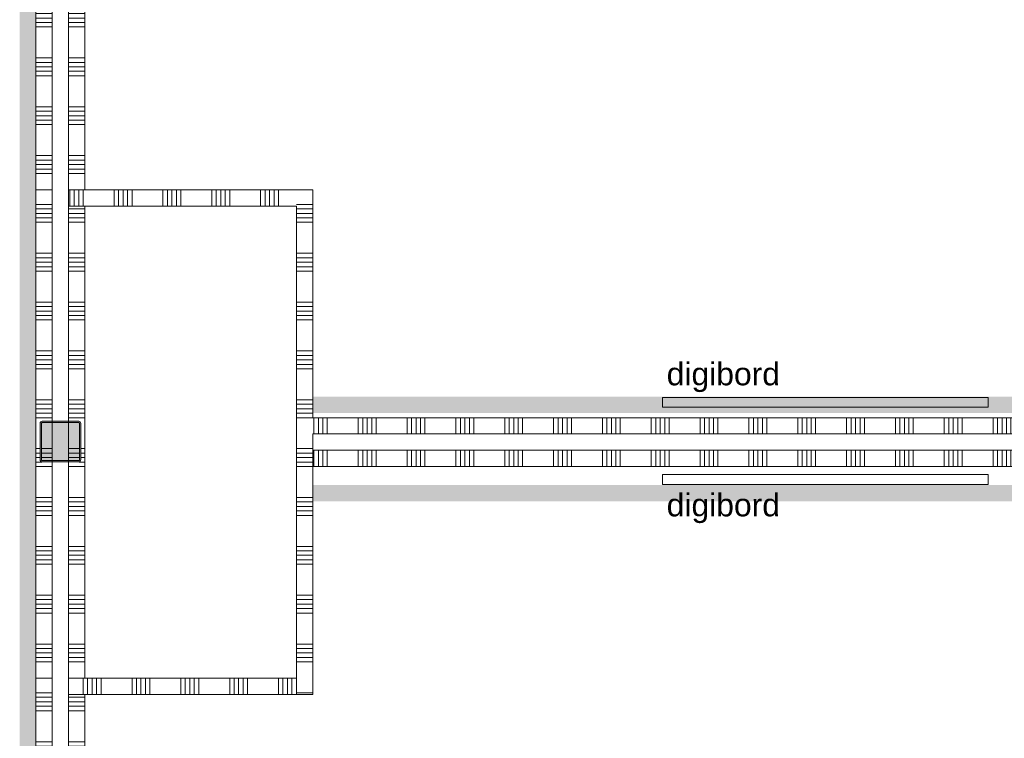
# Model space of a CAD drawing. Header units: millimetres. Extents: x -409 to 257590, y -7854 to 67330.
# Tile 180 of 205: x 89610 to 95659, y 11231 to 15644. Entities that reach past the tile are written whole.
import ezdxf

# ---------------------------------------------------------------- set-up
doc = ezdxf.new("R2010")
doc.units = ezdxf.units.MM
doc.header["$MEASUREMENT"] = 0
for name, color, linetype in [('Info Wandafwerking aanduiding', 7, 'Continuous'), ('Info Wandafwerking aanduiding Doorsnede-arcering', 7, 'Continuous'), ('New_22 NC Binnenwanden', 7, 'Continuous'), ('New_22 NC Binnenwanden Doorsnede-arcering', 7, 'Continuous'), ('New_22 NC Binnenwanden Laagscheidingslijnen', 7, 'Continuous'), ('New_23 Vloeren', 7, 'Continuous'), ('New_72 Vaste Inrichting', 7, 'Continuous'), ('New_info tekst digiborden', 7, 'Continuous'), ('New_Info Wandafwerking aanduiding', 7, 'Continuous'), ('New_Info Wandafwerking aanduiding Doorsnede-arcering', 7, 'Continuous'), ('New_Z Ruimtefuncties Zone omranding', 7, 'Continuous'), ('S-COLS-____-OTLN.RVT S', 7, 'Continuous'), ('S-COLS-____-OTLN.RVT S 2D arcering', 7, 'Continuous')]:
    doc.layers.add(name, color=color, linetype=linetype)
doc.styles.add('GENERATED_STYLE_1', font='txt')

# ---------------------------------------------------------------- blocks, each defined once
blk = doc.blocks.new('Slab_1_2', base_point=(0, 42578.3))
at = {"layer": 'New_23 Vloeren', "color": 1, "linetype": 'Continuous', "lineweight": 0, "flags": 128}
blk.add_lwpolyline([(90010, 11600), (90010, 14500), (91310, 14500), (91310, 11600)], close=True, dxfattribs=at)
blk = doc.blocks.new('*X126')
at = {"layer": 'New_22 NC Binnenwanden Doorsnede-arcering', "color": 254, "linetype": 'Continuous', "lineweight": 0, "true_color": 0xe9ebeb}
blk.add_line((91400.3, 11509.7), (91410, 11509.7), dxfattribs=at)
blk = doc.blocks.new('*X127')
at = {"layer": 'New_22 NC Binnenwanden Doorsnede-arcering', "color": 254, "linetype": 'Continuous', "lineweight": 0, "true_color": 0xe9ebeb}
for p, q in [((91310, 14482.3), (91410, 14482.3)), ((91310, 14454.9), (91410, 14454.9)), ((91310, 14427.4), (91410, 14427.4)), ((91310, 14400), (91410, 14400)), ((91310, 14209.7), (91410, 14209.7)), ((91310, 14182.3), (91410, 14182.3)), ((91310, 14154.9), (91410, 14154.9)), ((91310, 14127.4), (91410, 14127.4)), ((91310, 14100), (91410, 14100)), ((91310, 13909.7), (91410, 13909.7)), ((91310, 13882.3), (91410, 13882.3)), ((91310, 13854.9), (91410, 13854.9)), ((91310, 13827.4), (91410, 13827.4)), ((91310, 13800), (91410, 13800)), ((91310, 13609.7), (91410, 13609.7)), ((91310, 13582.3), (91410, 13582.3)), ((91310, 13554.9), (91410, 13554.9)), ((91310, 13527.4), (91410, 13527.4)), ((91310, 13500), (91410, 13500)), ((91310, 13309.7), (91410, 13309.7)), ((91310, 13282.3), (91410, 13282.3)), ((91310, 13254.9), (91410, 13254.9)), ((91310, 13227.4), (91410, 13227.4)), ((91310, 13200), (91410, 13200)), ((91310, 13009.7), (91410, 13009.7)), ((91310, 12982.3), (91410, 12982.3)), ((91310, 12954.9), (91410, 12954.9)), ((91310, 12927.4), (91410, 12927.4)), ((91310, 12900), (91410, 12900)), ((91310, 12709.7), (91410, 12709.7)), ((91310, 12682.3), (91410, 12682.3)), ((91310, 12654.9), (91410, 12654.9)), ((91310, 12627.4), (91410, 12627.4)), ((91310, 12600), (91410, 12600)), ((91310, 12409.7), (91410, 12409.7)), ((91310, 12382.3), (91410, 12382.3)), ((91310, 12354.9), (91410, 12354.9)), ((91310, 12327.4), (91410, 12327.4)), ((91310, 12300), (91410, 12300)), ((91310, 12109.7), (91410, 12109.7)), ((91310, 12082.3), (91410, 12082.3)), ((91310, 12054.9), (91410, 12054.9)), ((91310, 12027.4), (91410, 12027.4)), ((91310, 12000), (91410, 12000)), ((91310, 11809.7), (91410, 11809.7)), ((91310, 11782.3), (91410, 11782.3)), ((91310, 11754.9), (91410, 11754.9)), ((91310, 11727.4), (91410, 11727.4)), ((91310, 11700), (91410, 11700))]:
    blk.add_line(p, q, dxfattribs=at)
blk = doc.blocks.new('*X128')
at = {"layer": 'New_22 NC Binnenwanden Doorsnede-arcering', "color": 254, "linetype": 'Continuous', "lineweight": 0, "true_color": 0xe9ebeb}
blk.add_line((91319.7, 14509.7), (91410, 14509.7), dxfattribs=at)
blk = doc.blocks.new('*X129')
at = {"layer": 'New_22 NC Binnenwanden Doorsnede-arcering', "color": 254, "linetype": 'Continuous', "lineweight": 0, "true_color": 0xe9ebeb}
blk.add_line((91310, 14509.7), (91319.7, 14509.7), dxfattribs=at)
blk = doc.blocks.new('*X130')
at = {"layer": 'New_22 NC Binnenwanden Doorsnede-arcering', "color": 254, "linetype": 'Continuous', "lineweight": 0, "true_color": 0xe9ebeb}
blk.add_line((91310, 11509.7), (91400.3, 11509.7), dxfattribs=at)
blk = doc.blocks.new('Wall_15_2', base_point=(91410, 14600))
at = {"layer": 'New_22 NC Binnenwanden', "color": 8, "linetype": 'Continuous', "lineweight": 0, "true_color": 0x778488, "flags": 128}
for points in [[(91410, 14600), (91310, 14600)], [(91410, 13200), (91410, 14600)], [(91310, 14500), (91310, 11600)], [(91410, 11500), (91410, 13100)], [(91410, 11500), (91310, 11500)]]:
    blk.add_lwpolyline(points, dxfattribs=at)
at = {"layer": 'New_22 NC Binnenwanden', "color": 8, "lineweight": 0, "true_color": 0x778488}
for name in ['*X129', '*X127', '*X128', '*X130', '*X126']:
    blk.add_blockref(name, (0, 0), dxfattribs=at)
blk = doc.blocks.new('*X132')
at = {"layer": 'New_22 NC Binnenwanden Doorsnede-arcering', "color": 254, "linetype": 'Continuous', "lineweight": 0, "true_color": 0xe9ebeb}
for p, q in [((90027.4, 11600), (90027.4, 11500)), ((90054.9, 11600), (90054.9, 11500)), ((90082.3, 11600), (90082.3, 11500)), ((90109.7, 11600), (90109.7, 11500)), ((90300, 11600), (90300, 11500)), ((90327.4, 11600), (90327.4, 11500)), ((90354.9, 11600), (90354.9, 11500)), ((90382.3, 11600), (90382.3, 11500)), ((90409.7, 11600), (90409.7, 11500)), ((90600, 11600), (90600, 11500)), ((90627.4, 11600), (90627.4, 11500)), ((90654.9, 11600), (90654.9, 11500)), ((90682.3, 11600), (90682.3, 11500)), ((90709.7, 11600), (90709.7, 11500)), ((90900, 11600), (90900, 11500)), ((90927.4, 11600), (90927.4, 11500)), ((90954.9, 11600), (90954.9, 11500)), ((90982.3, 11600), (90982.3, 11500)), ((91009.7, 11600), (91009.7, 11500)), ((91200, 11600), (91200, 11500)), ((91227.4, 11600), (91227.4, 11500)), ((91254.9, 11600), (91254.9, 11500)), ((91282.3, 11600), (91282.3, 11500)), ((91309.7, 11600), (91309.7, 11500))]:
    blk.add_line(p, q, dxfattribs=at)
blk = doc.blocks.new('*X133')
at = {"layer": 'New_22 NC Binnenwanden Doorsnede-arcering', "color": 254, "linetype": 'Continuous', "lineweight": 0, "true_color": 0xe9ebeb}
blk.add_line((90000, 11600), (90000, 11500), dxfattribs=at)
blk = doc.blocks.new('Wall_16_2', base_point=(90010, 11500))
at = {"layer": 'New_22 NC Binnenwanden', "color": 8, "linetype": 'Continuous', "lineweight": 0, "true_color": 0x778488}
blk.add_line((89910, 11600), (89910, 11500), dxfattribs=at)
at = {"layer": 'New_22 NC Binnenwanden', "color": 8, "linetype": 'Continuous', "lineweight": 0, "true_color": 0x778488, "flags": 128}
for points in [[(91310, 11600), (90010, 11600)], [(90010, 11500), (91310, 11500)]]:
    blk.add_lwpolyline(points, dxfattribs=at)
at = {"layer": 'New_22 NC Binnenwanden Laagscheidingslijnen', "color": 8, "linetype": 'Continuous', "lineweight": 0, "true_color": 0x778488}
for p, q in [((90010, 11600), (89910, 11600)), ((89910, 11500), (90010, 11500))]:
    blk.add_line(p, q, dxfattribs=at)
at = {"layer": 'New_22 NC Binnenwanden', "color": 8, "lineweight": 0, "true_color": 0x778488}
for name in ['*X133', '*X132']:
    blk.add_blockref(name, (0, 0), dxfattribs=at)
blk = doc.blocks.new('*X135')
at = {"layer": 'New_22 NC Binnenwanden Doorsnede-arcering', "color": 254, "linetype": 'Continuous', "lineweight": 0, "true_color": 0xe9ebeb}
for p, q in [((90190.2, 14500), (90190.2, 14600)), ((90217.7, 14500), (90217.7, 14600)), ((90245.1, 14500), (90245.1, 14600)), ((90272.5, 14500), (90272.5, 14600)), ((90300, 14500), (90300, 14600)), ((90490.2, 14500), (90490.2, 14600)), ((90517.7, 14500), (90517.7, 14600)), ((90545.1, 14500), (90545.1, 14600)), ((90572.5, 14500), (90572.5, 14600)), ((90600, 14500), (90600, 14600)), ((90790.2, 14500), (90790.2, 14600)), ((90817.7, 14500), (90817.7, 14600)), ((90845.1, 14500), (90845.1, 14600)), ((90872.5, 14500), (90872.5, 14600)), ((90900, 14500), (90900, 14600)), ((91090.2, 14500), (91090.2, 14600)), ((91117.7, 14500), (91117.7, 14600)), ((91145.1, 14500), (91145.1, 14600)), ((91172.5, 14500), (91172.5, 14600)), ((91200, 14500), (91200, 14600))]:
    blk.add_line(p, q, dxfattribs=at)
blk = doc.blocks.new('*X136')
at = {"layer": 'New_22 NC Binnenwanden Doorsnede-arcering', "color": 254, "linetype": 'Continuous', "lineweight": 0, "true_color": 0xe9ebeb}
for p, q in [((89917.7, 14500), (89917.7, 14600)), ((89945.1, 14500), (89945.1, 14600)), ((89972.5, 14500), (89972.5, 14600)), ((90000, 14500), (90000, 14600))]:
    blk.add_line(p, q, dxfattribs=at)
blk = doc.blocks.new('Wall_17_2', base_point=(90010, 14600))
at = {"layer": 'New_22 NC Binnenwanden', "color": 8, "linetype": 'Continuous', "lineweight": 0, "true_color": 0x778488}
blk.add_line((89910, 14600), (89910, 14500), dxfattribs=at)
at = {"layer": 'New_22 NC Binnenwanden', "color": 8, "linetype": 'Continuous', "lineweight": 0, "true_color": 0x778488, "flags": 128}
for points in [[(91310, 14600), (90010, 14600)], [(90010, 14500), (91310, 14500)]]:
    blk.add_lwpolyline(points, dxfattribs=at)
at = {"layer": 'New_22 NC Binnenwanden Laagscheidingslijnen', "color": 8, "linetype": 'Continuous', "lineweight": 0, "true_color": 0x778488}
for p, q in [((90010, 14600), (89910, 14600)), ((89910, 14500), (90010, 14500))]:
    blk.add_line(p, q, dxfattribs=at)
at = {"layer": 'New_22 NC Binnenwanden', "color": 8, "lineweight": 0, "true_color": 0x778488}
for name in ['*X136', '*X135']:
    blk.add_blockref(name, (0, 0), dxfattribs=at)
blk = doc.blocks.new('*X138')
at = {"layer": 'New_22 NC Binnenwanden Doorsnede-arcering', "color": 254, "linetype": 'Continuous', "lineweight": 0, "true_color": 0xe9ebeb}
for p, q in [((91417.7, 13195.6), (91417.7, 13200)), ((91417.7, 13100), (91417.7, 13195.6)), ((91445.1, 13195.6), (91445.1, 13200)), ((91445.1, 13100), (91445.1, 13195.6)), ((91472.6, 13195.6), (91472.6, 13200)), ((91472.6, 13100), (91472.6, 13195.6)), ((91500, 13195.6), (91500, 13200)), ((91500, 13100), (91500, 13195.6)), ((91690.3, 13195.6), (91690.3, 13200)), ((91690.3, 13100), (91690.3, 13195.6)), ((91717.7, 13195.6), (91717.7, 13200)), ((91717.7, 13100), (91717.7, 13195.6)), ((91745.1, 13195.6), (91745.1, 13200)), ((91745.1, 13100), (91745.1, 13195.6)), ((91772.6, 13195.6), (91772.6, 13200)), ((91772.6, 13100), (91772.6, 13195.6)), ((91800, 13195.6), (91800, 13200)), ((91800, 13100), (91800, 13195.6)), ((91990.3, 13195.6), (91990.3, 13200)), ((91990.3, 13100), (91990.3, 13195.6)), ((92017.7, 13195.6), (92017.7, 13200)), ((92017.7, 13100), (92017.7, 13195.6)), ((92045.1, 13195.6), (92045.1, 13200)), ((92045.1, 13100), (92045.1, 13195.6)), ((92072.6, 13195.6), (92072.6, 13200)), ((92072.6, 13100), (92072.6, 13195.6)), ((92100, 13195.6), (92100, 13200)), ((92100, 13100), (92100, 13195.6)), ((92290.3, 13195.6), (92290.3, 13200)), ((92290.3, 13100), (92290.3, 13195.6)), ((92317.7, 13195.6), (92317.7, 13200)), ((92317.7, 13100), (92317.7, 13195.6)), ((92345.1, 13195.6), (92345.1, 13200)), ((92345.1, 13100), (92345.1, 13195.6)), ((92372.6, 13195.6), (92372.6, 13200)), ((92372.6, 13100), (92372.6, 13195.6)), ((92400, 13195.6), (92400, 13200)), ((92400, 13100), (92400, 13195.6)), ((92590.3, 13195.6), (92590.3, 13200)), ((92590.3, 13100), (92590.3, 13195.6)), ((92617.7, 13195.6), (92617.7, 13200)), ((92617.7, 13100), (92617.7, 13195.6)), ((92645.1, 13195.6), (92645.1, 13200)), ((92645.1, 13100), (92645.1, 13195.6)), ((92672.6, 13195.6), (92672.6, 13200)), ((92672.6, 13100), (92672.6, 13195.6)), ((92700, 13195.6), (92700, 13200)), ((92700, 13100), (92700, 13195.6)), ((92890.3, 13195.6), (92890.3, 13200)), ((92890.3, 13100), (92890.3, 13195.6)), ((92917.7, 13195.6), (92917.7, 13200)), ((92917.7, 13100), (92917.7, 13195.6)), ((92945.1, 13195.6), (92945.1, 13200)), ((92945.1, 13100), (92945.1, 13195.6)), ((92972.6, 13195.6), (92972.6, 13200)), ((92972.6, 13100), (92972.6, 13195.6)), ((93000, 13195.6), (93000, 13200)), ((93000, 13100), (93000, 13195.6)), ((93190.3, 13195.6), (93190.3, 13200)), ((93190.3, 13100), (93190.3, 13195.6)), ((93217.7, 13195.6), (93217.7, 13200)), ((93217.7, 13100), (93217.7, 13195.6)), ((93245.1, 13195.6), (93245.1, 13200)), ((93245.1, 13100), (93245.1, 13195.6)), ((93272.6, 13195.6), (93272.6, 13200)), ((93272.6, 13100), (93272.6, 13195.6)), ((93300, 13195.6), (93300, 13200)), ((93300, 13100), (93300, 13195.6)), ((93490.3, 13195.6), (93490.3, 13200)), ((93490.3, 13100), (93490.3, 13195.6)), ((93517.7, 13195.6), (93517.7, 13200)), ((93517.7, 13100), (93517.7, 13195.6)), ((93545.1, 13195.6), (93545.1, 13200)), ((93545.1, 13100), (93545.1, 13195.6)), ((93572.6, 13195.6), (93572.6, 13200)), ((93572.6, 13100), (93572.6, 13195.6)), ((93600, 13195.6), (93600, 13200)), ((93600, 13100), (93600, 13195.6)), ((93790.3, 13195.6), (93790.3, 13200)), ((93790.3, 13100), (93790.3, 13195.6)), ((93817.7, 13195.6), (93817.7, 13200)), ((93817.7, 13100), (93817.7, 13195.6)), ((93845.1, 13195.6), (93845.1, 13200)), ((93845.1, 13100), (93845.1, 13195.6)), ((93872.6, 13195.6), (93872.6, 13200)), ((93872.6, 13100), (93872.6, 13195.6)), ((93900, 13195.6), (93900, 13200)), ((93900, 13100), (93900, 13195.6)), ((94090.3, 13195.6), (94090.3, 13200)), ((94090.3, 13100), (94090.3, 13195.6)), ((94117.7, 13195.6), (94117.7, 13200)), ((94117.7, 13100), (94117.7, 13195.6)), ((94145.1, 13195.6), (94145.1, 13200)), ((94145.1, 13100), (94145.1, 13195.6)), ((94172.6, 13195.6), (94172.6, 13200)), ((94172.6, 13100), (94172.6, 13195.6)), ((94200, 13195.6), (94200, 13200)), ((94200, 13100), (94200, 13195.6)), ((94390.3, 13195.6), (94390.3, 13200)), ((94390.3, 13100), (94390.3, 13195.6)), ((94417.7, 13195.6), (94417.7, 13200)), ((94417.7, 13100), (94417.7, 13195.6)), ((94445.1, 13195.6), (94445.1, 13200)), ((94445.1, 13100), (94445.1, 13195.6)), ((94472.6, 13195.6), (94472.6, 13200)), ((94472.6, 13100), (94472.6, 13195.6)), ((94500, 13195.6), (94500, 13200)), ((94500, 13100), (94500, 13195.6)), ((94690.3, 13195.6), (94690.3, 13200)), ((94690.3, 13100), (94690.3, 13195.6)), ((94717.7, 13195.6), (94717.7, 13200)), ((94717.7, 13100), (94717.7, 13195.6)), ((94745.1, 13195.6), (94745.1, 13200)), ((94745.1, 13100), (94745.1, 13195.6)), ((94772.6, 13195.6), (94772.6, 13200)), ((94772.6, 13100), (94772.6, 13195.6)), ((94800, 13195.6), (94800, 13200)), ((94800, 13100), (94800, 13195.6)), ((94990.3, 13195.6), (94990.3, 13200)), ((94990.3, 13100), (94990.3, 13195.6)), ((95017.7, 13195.6), (95017.7, 13200)), ((95017.7, 13100), (95017.7, 13195.6)), ((95045.1, 13195.6), (95045.1, 13200)), ((95045.1, 13100), (95045.1, 13195.6)), ((95072.6, 13195.6), (95072.6, 13200)), ((95072.6, 13100), (95072.6, 13195.6)), ((95100, 13195.6), (95100, 13200)), ((95100, 13100), (95100, 13195.6)), ((95290.3, 13195.6), (95290.3, 13200)), ((95290.3, 13100), (95290.3, 13195.6)), ((95317.7, 13195.6), (95317.7, 13200)), ((95317.7, 13100), (95317.7, 13195.6)), ((95345.1, 13195.6), (95345.1, 13200)), ((95345.1, 13100), (95345.1, 13195.6)), ((95372.6, 13195.6), (95372.6, 13200)), ((95372.6, 13100), (95372.6, 13195.6)), ((95400, 13195.6), (95400, 13200)), ((95400, 13100), (95400, 13195.6)), ((95590.3, 13195.6), (95590.3, 13200)), ((95590.3, 13100), (95590.3, 13195.6)), ((95617.7, 13195.6), (95617.7, 13200)), ((95617.7, 13100), (95617.7, 13195.6)), ((95645.1, 13195.6), (95645.1, 13200)), ((95645.1, 13100), (95645.1, 13195.6)), ((95672.6, 13195.6), (95672.6, 13200)), ((95672.6, 13100), (95672.6, 13195.6)), ((95700, 13195.6), (95700, 13200)), ((95700, 13100), (95700, 13195.6)), ((95890.3, 13195.6), (95890.3, 13200)), ((95890.3, 13100), (95890.3, 13195.6)), ((95917.7, 13195.6), (95917.7, 13200)), ((95917.7, 13100), (95917.7, 13195.6)), ((95945.1, 13195.6), (95945.1, 13200)), ((95945.1, 13100), (95945.1, 13195.6)), ((95972.6, 13195.6), (95972.6, 13200)), ((95972.6, 13100), (95972.6, 13195.6)), ((96000, 13195.6), (96000, 13200)), ((96000, 13100), (96000, 13195.6)), ((96190.3, 13195.6), (96190.3, 13200)), ((96190.3, 13100), (96190.3, 13195.6)), ((96217.7, 13195.6), (96217.7, 13200)), ((96217.7, 13100), (96217.7, 13195.6)), ((96245.1, 13195.6), (96245.1, 13200)), ((96245.1, 13100), (96245.1, 13195.6)), ((96272.6, 13195.6), (96272.6, 13200)), ((96272.6, 13100), (96272.6, 13195.6)), ((96300, 13195.6), (96300, 13200)), ((96300, 13100), (96300, 13195.6)), ((96490.3, 13195.6), (96490.3, 13200)), ((96490.3, 13100), (96490.3, 13195.6)), ((96517.7, 13195.6), (96517.7, 13200)), ((96517.7, 13100), (96517.7, 13195.6)), ((96545.1, 13195.6), (96545.1, 13200)), ((96545.1, 13100), (96545.1, 13195.6)), ((96572.6, 13195.6), (96572.6, 13200)), ((96572.6, 13100), (96572.6, 13195.6)), ((96600, 13195.6), (96600, 13200)), ((96600, 13100), (96600, 13195.6)), ((96790.3, 13195.6), (96790.3, 13200)), ((96790.3, 13100), (96790.3, 13195.6)), ((96817.7, 13195.6), (96817.7, 13200)), ((96817.7, 13100), (96817.7, 13195.6)), ((96845.1, 13195.6), (96845.1, 13200)), ((96845.1, 13100), (96845.1, 13195.6)), ((96872.6, 13195.6), (96872.6, 13200)), ((96872.6, 13100), (96872.6, 13195.6)), ((96900, 13195.6), (96900, 13200)), ((96900, 13100), (96900, 13195.6)), ((97090.3, 13195.6), (97090.3, 13200)), ((97090.3, 13100), (97090.3, 13195.6)), ((97117.7, 13195.6), (97117.7, 13200)), ((97117.7, 13100), (97117.7, 13195.6)), ((97145.1, 13195.6), (97145.1, 13200)), ((97145.1, 13100), (97145.1, 13195.6)), ((97172.6, 13195.6), (97172.6, 13200)), ((97172.6, 13100), (97172.6, 13195.6)), ((97200, 13195.6), (97200, 13200)), ((97200, 13100), (97200, 13195.6)), ((97390.3, 13195.6), (97390.3, 13200)), ((97390.3, 13100), (97390.3, 13195.6)), ((97417.7, 13195.6), (97417.7, 13200)), ((97417.7, 13100), (97417.7, 13195.6)), ((97445.1, 13195.6), (97445.1, 13200)), ((97445.1, 13100), (97445.1, 13195.6)), ((97472.6, 13195.6), (97472.6, 13200)), ((97472.6, 13100), (97472.6, 13195.6)), ((97500, 13195.6), (97500, 13200)), ((97500, 13100), (97500, 13195.6)), ((97690.3, 13195.6), (97690.3, 13200)), ((97690.3, 13100), (97690.3, 13195.6)), ((97717.7, 13195.6), (97717.7, 13200)), ((97717.7, 13100), (97717.7, 13195.6)), ((97745.1, 13195.6), (97745.1, 13200)), ((97745.1, 13100), (97745.1, 13195.6)), ((97772.6, 13195.6), (97772.6, 13200)), ((97772.6, 13100), (97772.6, 13195.6)), ((97800, 13195.6), (97800, 13200)), ((97800, 13100), (97800, 13195.6)), ((97990.3, 13195.6), (97990.3, 13200)), ((97990.3, 13100), (97990.3, 13195.6)), ((98017.7, 13195.6), (98017.7, 13200)), ((98017.7, 13100), (98017.7, 13195.6)), ((98045.1, 13195.6), (98045.1, 13200)), ((98045.1, 13100), (98045.1, 13195.6)), ((98072.6, 13195.6), (98072.6, 13200)), ((98072.6, 13100), (98072.6, 13195.6)), ((98100, 13195.6), (98100, 13200)), ((98100, 13100), (98100, 13195.6)), ((98290.3, 13195.6), (98290.3, 13200)), ((98290.3, 13100), (98290.3, 13195.6)), ((98317.7, 13195.6), (98317.7, 13200)), ((98317.7, 13100), (98317.7, 13195.6)), ((98345.1, 13195.6), (98345.1, 13200)), ((98345.1, 13100), (98345.1, 13195.6)), ((98372.6, 13195.6), (98372.6, 13200)), ((98372.6, 13100), (98372.6, 13195.6)), ((98400, 13195.6), (98400, 13200)), ((98400, 13100), (98400, 13195.6)), ((98590.3, 13195.6), (98590.3, 13200)), ((98590.3, 13100), (98590.3, 13195.6)), ((98617.7, 13195.6), (98617.7, 13200)), ((98617.7, 13100), (98617.7, 13195.6)), ((98645.1, 13195.6), (98645.1, 13200)), ((98645.1, 13100), (98645.1, 13195.6)), ((98672.6, 13195.6), (98672.6, 13200)), ((98672.6, 13100), (98672.6, 13195.6)), ((98700, 13195.6), (98700, 13200)), ((98700, 13100), (98700, 13195.6)), ((98890.3, 13195.6), (98890.3, 13200)), ((98890.3, 13175), (98890.3, 13195.6)), ((98917.7, 13195.6), (98917.7, 13200)), ((98917.7, 13175), (98917.7, 13195.6)), ((98945.1, 13195.6), (98945.1, 13200)), ((98945.1, 13175), (98945.1, 13195.6)), ((98972.6, 13195.6), (98972.6, 13200)), ((98972.6, 13175), (98972.6, 13195.6)), ((99000, 13195.6), (99000, 13200)), ((99000, 13175), (99000, 13195.6))]:
    blk.add_line(p, q, dxfattribs=at)
blk = doc.blocks.new('*X139')
at = {"layer": 'New_22 NC Binnenwanden Doorsnede-arcering', "color": 254, "linetype": 'Continuous', "lineweight": 0, "true_color": 0xe9ebeb}
for p, q in [((98890.3, 13100), (98890.3, 13167)), ((98917.7, 13100), (98917.7, 13167)), ((98945.1, 13100), (98945.1, 13167)), ((98972.6, 13100), (98972.6, 13167)), ((99000, 13100), (99000, 13167))]:
    blk.add_line(p, q, dxfattribs=at)
blk = doc.blocks.new('Wall_18_2', base_point=(91410, 13200))
at = {"layer": 'New_22 NC Binnenwanden', "color": 8, "linetype": 'Continuous', "lineweight": 0, "true_color": 0x778488, "flags": 128}
for points in [[(99110, 13200), (91410, 13200)], [(99110, 13200), (99110, 13100)], [(91410, 13100), (98835, 13100)], [(98843, 13100), (99077, 13100)], [(99085, 13100), (99110, 13100)]]:
    blk.add_lwpolyline(points, dxfattribs=at)
at = {"layer": 'New_22 NC Binnenwanden', "color": 8, "lineweight": 0, "true_color": 0x778488}
for name in ['*X138', '*X139']:
    blk.add_blockref(name, (0, 0), dxfattribs=at)
blk = doc.blocks.new('*X618')
at = {"layer": 'New_22 NC Binnenwanden Doorsnede-arcering', "color": 254, "linetype": 'Continuous', "lineweight": 0, "true_color": 0xe9ebeb}
for p, q in [((89710, 14509.7), (89810, 14509.7)), ((89710, 14482.3), (89810, 14482.3)), ((89710, 14454.9), (89810, 14454.9)), ((89710, 14427.4), (89810, 14427.4)), ((89710, 14400), (89810, 14400)), ((89710, 14209.7), (89810, 14209.7)), ((89710, 14182.3), (89810, 14182.3)), ((89710, 14154.9), (89810, 14154.9)), ((89710, 14127.4), (89810, 14127.4)), ((89710, 14100), (89810, 14100)), ((89710, 13909.7), (89810, 13909.7)), ((89710, 13882.3), (89810, 13882.3)), ((89710, 13854.9), (89810, 13854.9)), ((89710, 13827.4), (89810, 13827.4)), ((89710, 13800), (89810, 13800)), ((89710, 13609.7), (89810, 13609.7)), ((89710, 13582.3), (89810, 13582.3)), ((89710, 13554.9), (89810, 13554.9)), ((89710, 13527.4), (89810, 13527.4)), ((89710, 13500), (89810, 13500)), ((89710, 13309.7), (89810, 13309.7)), ((89710, 13282.3), (89810, 13282.3)), ((89710, 13254.9), (89810, 13254.9)), ((89710, 13227.4), (89810, 13227.4)), ((89710, 13200), (89810, 13200)), ((89710, 13009.7), (89735, 13009.7)), ((89710, 12982.3), (89735, 12982.3)), ((89710, 12954.9), (89735, 12954.9)), ((89710, 12927.4), (89745.1, 12927.4)), ((89710, 12900), (89810, 12900)), ((89710, 12709.7), (89810, 12709.7)), ((89710, 12682.3), (89810, 12682.3)), ((89710, 12654.9), (89810, 12654.9)), ((89710, 12627.4), (89810, 12627.4)), ((89710, 12600), (89810, 12600)), ((89710, 12409.7), (89810, 12409.7)), ((89710, 12382.3), (89810, 12382.3)), ((89710, 12354.9), (89810, 12354.9)), ((89710, 12327.4), (89810, 12327.4)), ((89710, 12300), (89810, 12300)), ((89710, 12109.7), (89810, 12109.7)), ((89710, 12082.3), (89810, 12082.3)), ((89710, 12054.9), (89810, 12054.9)), ((89710, 12027.4), (89810, 12027.4)), ((89710, 12000), (89810, 12000)), ((89710, 11809.7), (89810, 11809.7)), ((89710, 11782.3), (89810, 11782.3)), ((89710, 11754.9), (89810, 11754.9)), ((89710, 11727.4), (89810, 11727.4)), ((89710, 11700), (89810, 11700))]:
    blk.add_line(p, q, dxfattribs=at)
blk = doc.blocks.new('*X619')
at = {"layer": 'New_22 NC Binnenwanden Doorsnede-arcering', "color": 254, "linetype": 'Continuous', "lineweight": 0, "true_color": 0xe9ebeb}
for p, q in [((89743, 13009.7), (89810, 13009.7)), ((89743, 12982.3), (89810, 12982.3)), ((89743, 12954.9), (89810, 12954.9))]:
    blk.add_line(p, q, dxfattribs=at)
blk = doc.blocks.new('Wall_134_2', base_point=(89810, 14600))
at = {"layer": 'New_22 NC Binnenwanden', "color": 8, "linetype": 'Continuous', "lineweight": 0, "true_color": 0x778488, "flags": 128}
for points in [[(89710, 14600), (89710, 11600)], [(89810, 14600), (89710, 14600)], [(89810, 13175), (89810, 14600)], [(89810, 12933), (89810, 13167)], [(89810, 11600), (89810, 12925)], [(89810, 11600), (89710, 11600)]]:
    blk.add_lwpolyline(points, dxfattribs=at)
at = {"layer": 'New_22 NC Binnenwanden', "color": 8, "lineweight": 0, "true_color": 0x778488}
for name in ['*X618', '*X619']:
    blk.add_blockref(name, (0, 0), dxfattribs=at)
blk = doc.blocks.new('*X624')
at = {"layer": 'New_22 NC Binnenwanden Doorsnede-arcering', "color": 254, "linetype": 'Continuous', "lineweight": 0, "true_color": 0xe9ebeb}
for p, q in [((89710, 11509.7), (89810, 11509.7)), ((89710, 11482.3), (89810, 11482.3)), ((89710, 11454.9), (89810, 11454.9)), ((89710, 11427.4), (89810, 11427.4)), ((89710, 11400), (89810, 11400)), ((89710, 11209.7), (89810, 11209.7)), ((89710, 11182.3), (89810, 11182.3)), ((89710, 11154.9), (89810, 11154.9)), ((89710, 11127.4), (89810, 11127.4)), ((89710, 11100), (89810, 11100)), ((89710, 10909.7), (89810, 10909.7)), ((89710, 10882.3), (89810, 10882.3)), ((89710, 10854.9), (89810, 10854.9)), ((89710, 10827.4), (89810, 10827.4)), ((89710, 10800), (89810, 10800)), ((89710, 10609.7), (89810, 10609.7)), ((89710, 10582.3), (89810, 10582.3)), ((89710, 10554.9), (89810, 10554.9)), ((89710, 10527.4), (89810, 10527.4)), ((89710, 10500), (89810, 10500)), ((89710, 10309.7), (89810, 10309.7)), ((89710, 10282.3), (89810, 10282.3)), ((89710, 10254.9), (89810, 10254.9))]:
    blk.add_line(p, q, dxfattribs=at)
blk = doc.blocks.new('Wall_135_2', base_point=(89810, 11600))
at = {"layer": 'New_22 NC Binnenwanden', "color": 8, "linetype": 'Continuous', "lineweight": 0, "true_color": 0x778488, "flags": 128}
for points in [[(89710, 11600), (89710, 10250)], [(89810, 11600), (89710, 11600)], [(89810, 10250), (89810, 11600)]]:
    blk.add_lwpolyline(points, dxfattribs=at)
at = {"layer": 'New_22 NC Binnenwanden', "color": 8, "lineweight": 0, "true_color": 0x778488}
blk.add_blockref('*X624', (0, 0), dxfattribs=at)
blk = doc.blocks.new('*X761')
at = {"layer": 'New_22 NC Binnenwanden Doorsnede-arcering', "color": 254, "linetype": 'Continuous', "lineweight": 0, "true_color": 0xe9ebeb}
for p, q in [((91417.7, 12900), (91417.7, 13000)), ((91445.1, 12900), (91445.1, 13000)), ((91472.6, 12900), (91472.6, 13000)), ((91500, 12900), (91500, 13000)), ((91690.3, 12900), (91690.3, 13000)), ((91717.7, 12900), (91717.7, 13000)), ((91745.1, 12900), (91745.1, 13000)), ((91772.6, 12900), (91772.6, 13000)), ((91800, 12900), (91800, 13000)), ((91990.3, 12900), (91990.3, 13000)), ((92017.7, 12900), (92017.7, 13000)), ((92045.1, 12900), (92045.1, 13000)), ((92072.6, 12900), (92072.6, 13000)), ((92100, 12900), (92100, 13000)), ((92290.3, 12900), (92290.3, 13000)), ((92317.7, 12900), (92317.7, 13000)), ((92345.1, 12900), (92345.1, 13000)), ((92372.6, 12900), (92372.6, 13000)), ((92400, 12900), (92400, 13000)), ((92590.3, 12900), (92590.3, 13000)), ((92617.7, 12900), (92617.7, 13000)), ((92645.1, 12900), (92645.1, 13000)), ((92672.6, 12900), (92672.6, 13000)), ((92700, 12900), (92700, 13000)), ((92890.3, 12900), (92890.3, 13000)), ((92917.7, 12900), (92917.7, 13000)), ((92945.1, 12900), (92945.1, 13000)), ((92972.6, 12900), (92972.6, 13000)), ((93000, 12900), (93000, 13000)), ((93190.3, 12900), (93190.3, 13000)), ((93217.7, 12900), (93217.7, 13000)), ((93245.1, 12900), (93245.1, 13000)), ((93272.6, 12900), (93272.6, 13000)), ((93300, 12900), (93300, 13000)), ((93490.3, 12900), (93490.3, 13000)), ((93517.7, 12900), (93517.7, 13000)), ((93545.1, 12900), (93545.1, 13000)), ((93572.6, 12900), (93572.6, 13000)), ((93600, 12900), (93600, 13000)), ((93790.3, 12900), (93790.3, 13000)), ((93817.7, 12900), (93817.7, 13000)), ((93845.1, 12900), (93845.1, 13000)), ((93872.6, 12900), (93872.6, 13000)), ((93900, 12900), (93900, 13000)), ((94090.3, 12900), (94090.3, 13000)), ((94117.7, 12900), (94117.7, 13000)), ((94145.1, 12900), (94145.1, 13000)), ((94172.6, 12900), (94172.6, 13000)), ((94200, 12900), (94200, 13000)), ((94390.3, 12900), (94390.3, 13000)), ((94417.7, 12900), (94417.7, 13000)), ((94445.1, 12900), (94445.1, 13000)), ((94472.6, 12900), (94472.6, 13000)), ((94500, 12900), (94500, 13000)), ((94690.3, 12900), (94690.3, 13000)), ((94717.7, 12900), (94717.7, 13000)), ((94745.1, 12900), (94745.1, 13000)), ((94772.6, 12900), (94772.6, 13000)), ((94800, 12900), (94800, 13000)), ((94990.3, 12900), (94990.3, 13000)), ((95017.7, 12900), (95017.7, 13000)), ((95045.1, 12900), (95045.1, 13000)), ((95072.6, 12900), (95072.6, 13000)), ((95100, 12900), (95100, 13000)), ((95290.3, 12900), (95290.3, 13000)), ((95317.7, 12900), (95317.7, 13000)), ((95345.1, 12900), (95345.1, 13000)), ((95372.6, 12900), (95372.6, 13000)), ((95400, 12900), (95400, 13000)), ((95590.3, 12900), (95590.3, 13000)), ((95617.7, 12900), (95617.7, 13000)), ((95645.1, 12900), (95645.1, 13000)), ((95672.6, 12900), (95672.6, 13000)), ((95700, 12900), (95700, 13000)), ((95890.3, 12900), (95890.3, 13000)), ((95917.7, 12900), (95917.7, 13000)), ((95945.1, 12900), (95945.1, 13000)), ((95972.6, 12900), (95972.6, 13000)), ((96000, 12900), (96000, 13000)), ((96190.3, 12900), (96190.3, 13000)), ((96217.7, 12900), (96217.7, 13000)), ((96245.1, 12900), (96245.1, 13000)), ((96272.6, 12900), (96272.6, 13000)), ((96300, 12900), (96300, 13000)), ((96490.3, 12900), (96490.3, 13000)), ((96517.7, 12900), (96517.7, 13000)), ((96545.1, 12900), (96545.1, 13000)), ((96572.6, 12900), (96572.6, 13000)), ((96600, 12900), (96600, 13000)), ((96790.3, 12900), (96790.3, 13000)), ((96817.7, 12900), (96817.7, 13000)), ((96845.1, 12900), (96845.1, 13000)), ((96872.6, 12900), (96872.6, 13000)), ((96900, 12900), (96900, 13000)), ((97090.3, 12900), (97090.3, 13000)), ((97117.7, 12900), (97117.7, 13000)), ((97145.1, 12900), (97145.1, 13000)), ((97172.6, 12900), (97172.6, 13000)), ((97200, 12900), (97200, 13000)), ((97390.3, 12900), (97390.3, 13000)), ((97417.7, 12900), (97417.7, 13000)), ((97445.1, 12900), (97445.1, 13000)), ((97472.6, 12900), (97472.6, 13000)), ((97500, 12900), (97500, 13000)), ((97690.3, 12900), (97690.3, 13000)), ((97717.7, 12900), (97717.7, 13000)), ((97745.1, 12900), (97745.1, 13000)), ((97772.6, 12900), (97772.6, 13000)), ((97800, 12900), (97800, 13000)), ((97990.3, 12900), (97990.3, 13000)), ((98017.7, 12900), (98017.7, 13000)), ((98045.1, 12900), (98045.1, 13000)), ((98072.6, 12900), (98072.6, 13000)), ((98100, 12900), (98100, 13000)), ((98290.3, 12900), (98290.3, 13000)), ((98317.7, 12900), (98317.7, 13000)), ((98345.1, 12900), (98345.1, 13000)), ((98372.6, 12900), (98372.6, 13000)), ((98400, 12900), (98400, 13000)), ((98590.3, 12900), (98590.3, 13000)), ((98617.7, 12900), (98617.7, 13000)), ((98645.1, 12900), (98645.1, 13000)), ((98672.6, 12900), (98672.6, 13000)), ((98700, 12900), (98700, 13000)), ((98890.3, 12900), (98890.3, 12925)), ((98917.7, 12900), (98917.7, 12925)), ((98945.1, 12900), (98945.1, 12925)), ((98972.6, 12900), (98972.6, 12925)), ((99000, 12900), (99000, 12925))]:
    blk.add_line(p, q, dxfattribs=at)
blk = doc.blocks.new('*X762')
at = {"layer": 'New_22 NC Binnenwanden Doorsnede-arcering', "color": 254, "linetype": 'Continuous', "lineweight": 0, "true_color": 0xe9ebeb}
for p, q in [((98890.3, 12933), (98890.3, 13000)), ((98917.7, 12933), (98917.7, 13000)), ((98945.1, 12933), (98945.1, 13000)), ((98972.6, 12933), (98972.6, 13000)), ((99000, 12933), (99000, 13000))]:
    blk.add_line(p, q, dxfattribs=at)
blk = doc.blocks.new('Wall_166_2', base_point=(91410, 12900))
at = {"layer": 'New_22 NC Binnenwanden', "color": 8, "linetype": 'Continuous', "lineweight": 0, "true_color": 0x778488, "flags": 128}
for points in [[(98835, 13000), (91410, 13000)], [(91410, 13000), (91410, 12900)], [(99077, 13000), (98843, 13000)], [(99110, 13000), (99085, 13000)], [(99110, 13000), (99110, 12900)], [(91410, 12900), (99110, 12900)]]:
    blk.add_lwpolyline(points, dxfattribs=at)
at = {"layer": 'New_22 NC Binnenwanden', "color": 8, "lineweight": 0, "true_color": 0x778488}
for name in ['*X761', '*X762']:
    blk.add_blockref(name, (0, 0), dxfattribs=at)
blk = doc.blocks.new('*X889')
at = {"layer": 'New_22 NC Binnenwanden Doorsnede-arcering', "color": 254, "linetype": 'Continuous', "lineweight": 0, "true_color": 0xe9ebeb}
for p, q in [((89710, 15709.7), (89810, 15709.7)), ((89710, 15682.3), (89810, 15682.3)), ((89710, 15654.9), (89810, 15654.9)), ((89710, 15627.4), (89810, 15627.4)), ((89710, 15600), (89810, 15600)), ((89710, 15409.7), (89810, 15409.7)), ((89710, 15382.3), (89810, 15382.3)), ((89710, 15354.9), (89810, 15354.9)), ((89710, 15327.4), (89810, 15327.4)), ((89710, 15300), (89810, 15300)), ((89710, 15109.7), (89810, 15109.7)), ((89710, 15082.3), (89810, 15082.3)), ((89710, 15054.9), (89810, 15054.9)), ((89710, 15027.4), (89810, 15027.4)), ((89710, 15000), (89810, 15000)), ((89710, 14809.7), (89810, 14809.7)), ((89710, 14782.3), (89810, 14782.3)), ((89710, 14754.9), (89810, 14754.9)), ((89710, 14727.4), (89810, 14727.4)), ((89710, 14700), (89810, 14700))]:
    blk.add_line(p, q, dxfattribs=at)
blk = doc.blocks.new('Wall_220_2', base_point=(89810, 21350))
at = {"layer": 'New_22 NC Binnenwanden', "color": 8, "linetype": 'Continuous', "lineweight": 0, "true_color": 0x778488, "flags": 128}
for points in [[(89710, 15850), (89710, 14600)], [(89810, 14600), (89810, 15850)], [(89810, 14600), (89710, 14600)]]:
    blk.add_lwpolyline(points, dxfattribs=at)
at = {"layer": 'New_22 NC Binnenwanden', "color": 8, "lineweight": 0, "true_color": 0x778488}
blk.add_blockref('*X889', (0, 0), dxfattribs=at)
blk = doc.blocks.new('*X1285')
at = {"layer": 'New_22 NC Binnenwanden Doorsnede-arcering', "color": 254, "linetype": 'Continuous', "lineweight": 0, "true_color": 0xe9ebeb}
for p, q in [((89910, 11482.3), (90010, 11482.3)), ((89910, 11454.9), (90010, 11454.9)), ((89910, 11427.4), (90010, 11427.4)), ((89910, 11400), (90010, 11400)), ((89910, 11209.7), (90010, 11209.7)), ((89910, 11182.3), (90010, 11182.3)), ((89910, 11154.9), (90010, 11154.9)), ((89910, 11127.4), (90010, 11127.4)), ((89910, 11100), (90010, 11100)), ((89910, 10909.7), (90010, 10909.7)), ((89910, 10882.3), (90010, 10882.3)), ((89910, 10854.9), (90010, 10854.9)), ((89910, 10827.4), (90010, 10827.4)), ((89910, 10800), (90010, 10800)), ((89910, 10609.7), (90010, 10609.7)), ((89910, 10582.3), (90010, 10582.3)), ((89910, 10554.9), (90010, 10554.9)), ((89910, 10527.4), (90010, 10527.4)), ((89910, 10500), (90010, 10500)), ((89910, 10309.7), (90010, 10309.7)), ((89910, 10282.3), (90010, 10282.3)), ((89910, 10254.9), (90010, 10254.9))]:
    blk.add_line(p, q, dxfattribs=at)
blk = doc.blocks.new('*X1288')
at = {"layer": 'New_22 NC Binnenwanden Doorsnede-arcering', "color": 254, "linetype": 'Continuous', "lineweight": 0, "true_color": 0xe9ebeb}
for p, q in [((89910, 14482.3), (90010, 14482.3)), ((89910, 14454.9), (90010, 14454.9)), ((89910, 14427.4), (90010, 14427.4)), ((89910, 14400), (90010, 14400)), ((89910, 14209.7), (90010, 14209.7)), ((89910, 14182.3), (90010, 14182.3)), ((89910, 14154.9), (90010, 14154.9)), ((89910, 14127.4), (90010, 14127.4)), ((89910, 14100), (90010, 14100)), ((89910, 13909.7), (90010, 13909.7)), ((89910, 13882.3), (90010, 13882.3)), ((89910, 13854.9), (90010, 13854.9)), ((89910, 13827.4), (90010, 13827.4)), ((89910, 13800), (90010, 13800)), ((89910, 13609.7), (90010, 13609.7)), ((89910, 13582.3), (90010, 13582.3)), ((89910, 13554.9), (90010, 13554.9)), ((89910, 13527.4), (90010, 13527.4)), ((89910, 13500), (90010, 13500)), ((89910, 13309.7), (90010, 13309.7)), ((89910, 13282.3), (90010, 13282.3)), ((89910, 13254.9), (90010, 13254.9)), ((89910, 13227.4), (90010, 13227.4)), ((89910, 13200), (90010, 13200)), ((89985, 13009.7), (90010, 13009.7)), ((89985, 12982.3), (90010, 12982.3)), ((89985, 12954.9), (90010, 12954.9)), ((89910, 12900), (90010, 12900)), ((89974.9, 12927.4), (90010, 12927.4)), ((89910, 12709.7), (90010, 12709.7)), ((89910, 12682.3), (90010, 12682.3)), ((89910, 12654.9), (90010, 12654.9)), ((89910, 12627.4), (90010, 12627.4)), ((89910, 12600), (90010, 12600)), ((89910, 12409.7), (90010, 12409.7)), ((89910, 12382.3), (90010, 12382.3)), ((89910, 12354.9), (90010, 12354.9)), ((89910, 12327.4), (90010, 12327.4)), ((89910, 12300), (90010, 12300)), ((89910, 12109.7), (90010, 12109.7)), ((89910, 12082.3), (90010, 12082.3)), ((89910, 12054.9), (90010, 12054.9)), ((89910, 12027.4), (90010, 12027.4)), ((89910, 12000), (90010, 12000)), ((89910, 11809.7), (90010, 11809.7)), ((89910, 11782.3), (90010, 11782.3)), ((89910, 11754.9), (90010, 11754.9)), ((89910, 11727.4), (90010, 11727.4)), ((89910, 11700), (90010, 11700))]:
    blk.add_line(p, q, dxfattribs=at)
blk = doc.blocks.new('*X1289')
at = {"layer": 'New_22 NC Binnenwanden Doorsnede-arcering', "color": 254, "linetype": 'Continuous', "lineweight": 0, "true_color": 0xe9ebeb}
for p, q in [((89910, 13009.7), (89977, 13009.7)), ((89910, 12982.3), (89977, 12982.3)), ((89910, 12954.9), (89977, 12954.9))]:
    blk.add_line(p, q, dxfattribs=at)
blk = doc.blocks.new('*X1291')
at = {"layer": 'New_22 NC Binnenwanden Doorsnede-arcering', "color": 254, "linetype": 'Continuous', "lineweight": 0, "true_color": 0xe9ebeb}
for p, q in [((89910, 15709.7), (90010, 15709.7)), ((89910, 15682.3), (90010, 15682.3)), ((89910, 15654.9), (90010, 15654.9)), ((89910, 15627.4), (90010, 15627.4)), ((89910, 15600), (90010, 15600)), ((89910, 15409.7), (90010, 15409.7)), ((89910, 15382.3), (90010, 15382.3)), ((89910, 15354.9), (90010, 15354.9)), ((89910, 15327.4), (90010, 15327.4)), ((89910, 15300), (90010, 15300)), ((89910, 15109.7), (90010, 15109.7)), ((89910, 15082.3), (90010, 15082.3)), ((89910, 15054.9), (90010, 15054.9)), ((89910, 15027.4), (90010, 15027.4)), ((89910, 15000), (90010, 15000)), ((89910, 14809.7), (90010, 14809.7)), ((89910, 14782.3), (90010, 14782.3)), ((89910, 14754.9), (90010, 14754.9)), ((89910, 14727.4), (90010, 14727.4)), ((89910, 14700), (90010, 14700))]:
    blk.add_line(p, q, dxfattribs=at)
blk = doc.blocks.new('Wall_300_2', base_point=(90010, 8550))
at = {"layer": 'New_22 NC Binnenwanden', "color": 8, "linetype": 'Continuous', "lineweight": 0, "true_color": 0x778488, "flags": 128}
for points in [[(90010, 14600), (90010, 15850)], [(89910, 15750), (89910, 13175)], [(90010, 11600), (90010, 14500)], [(89910, 13167), (89910, 12933)], [(89910, 12925), (89910, 10350)], [(90010, 10250), (90010, 11500)]]:
    blk.add_lwpolyline(points, dxfattribs=at)
at = {"layer": 'New_22 NC Binnenwanden Laagscheidingslijnen', "color": 8, "linetype": 'Continuous', "lineweight": 0, "true_color": 0x778488}
for p, q in [((90010, 14600), (89910, 14600)), ((89910, 14500), (90010, 14500)), ((90010, 11600), (89910, 11600)), ((89910, 11500), (90010, 11500))]:
    blk.add_line(p, q, dxfattribs=at)
at = {"layer": 'New_22 NC Binnenwanden', "color": 8, "lineweight": 0, "true_color": 0x778488}
for name in ['*X1291', '*X1288', '*X1289', '*X1285']:
    blk.add_blockref(name, (0, 0), dxfattribs=at)
blk = doc.blocks.new('Wall_361_2', base_point=(89710, 4474.7))
at = {"layer": 'Info Wandafwerking aanduiding Doorsnede-arcering', "linetype": 'Continuous', "lineweight": 0}
blk.add_hatch(color=1, dxfattribs=at).paths.add_polyline_path([(89710, 4574.7), (89710, 21250), (89610, 21250), (89610, 4574.7)])
blk = doc.blocks.new('Notitiebord 22 KM')
at = {"layer": 'New_72 Vaste Inrichting', "color": 253, "linetype": 'Continuous', "lineweight": 0, "true_color": 0x99a3a6}
for p, q in [((2000, 60), (0, 60)), ((0, 60), (0, 0)), ((0, 0), (2000, 0)), ((2000, 0), (2000, 60))]:
    blk.add_line(p, q, dxfattribs=at)
blk = doc.blocks.new('Column 382[65]_2', base_point=(0.5, 3))
at = {"layer": 'S-COLS-____-OTLN.RVT S 2D arcering', "linetype": 'Continuous', "lineweight": 0, "true_color": 0x778488}
h = blk.add_hatch(color=8, dxfattribs=at)
h.paths.add_polyline_path([(89735.5, 12941), (89736.5, 12936), (89739.3, 12931.8), (89743.5, 12928.9), (89748.5, 12928), (89972.5, 12928), (89977.5, 12928.9), (89981.7, 12931.8), (89984.5, 12936), (89985.5, 12941), (89985.5, 13165), (89984.5, 13169.9), (89981.7, 13174.1), (89977.5, 13177), (89972.5, 13178), (89748.5, 13178), (89743.5, 13177), (89739.3, 13174.1), (89736.5, 13169.9), (89735.5, 13165)])
h.paths.add_polyline_path([(89972.5, 12936), (89748.5, 12936), (89746.6, 12936.3), (89745, 12937.4), (89743.9, 12939), (89743.5, 12941), (89743.5, 13165), (89743.9, 13166.9), (89745, 13168.5), (89746.6, 13169.6), (89748.5, 13170), (89972.5, 13170), (89974.4, 13169.6), (89976.1, 13168.5), (89977.1, 13166.9), (89977.5, 13165), (89977.5, 12941), (89977.1, 12939), (89976.1, 12937.4), (89974.4, 12936.3)], flags=0)
blk.add_hatch(color=8, dxfattribs=at).paths.add_polyline_path([(89972.5, 13170), (89748.5, 13170), (89746.6, 13169.6), (89745, 13168.5), (89743.9, 13166.9), (89743.5, 13165), (89743.5, 12941), (89743.9, 12939), (89745, 12937.4), (89746.6, 12936.3), (89748.5, 12936), (89972.5, 12936), (89974.4, 12936.3), (89976.1, 12937.4), (89977.1, 12939), (89977.5, 12941), (89977.5, 13165), (89977.1, 13166.9), (89976.1, 13168.5), (89974.4, 13169.6)])
at = {"layer": 'S-COLS-____-OTLN.RVT S', "color": 1, "linetype": 'Continuous', "lineweight": 0}
for p, q in [((89736.5, 13169.9), (89735.5, 13165)), ((89735.5, 13165), (89735.5, 12941)), ((89739.3, 13174.1), (89736.5, 13169.9)), ((89743.5, 13177), (89739.3, 13174.1)), ((89748.5, 13178), (89743.5, 13177)), ((89743.5, 13165), (89743.9, 13166.9)), ((89743.5, 12941), (89743.5, 13165)), ((89743.9, 13166.9), (89745, 13168.5)), ((89745, 13168.5), (89746.6, 13169.6)), ((89746.6, 13169.6), (89748.5, 13170)), ((89972.5, 13178), (89748.5, 13178)), ((89748.5, 13170), (89972.5, 13170)), ((89977.5, 13177), (89972.5, 13178)), ((89972.5, 13170), (89974.4, 13169.6)), ((89974.4, 13169.6), (89976.1, 13168.5)), ((89976.1, 13168.5), (89977.1, 13166.9)), ((89977.1, 13166.9), (89977.5, 13165)), ((89981.7, 13174.1), (89977.5, 13177)), ((89977.5, 13165), (89977.5, 12941)), ((89984.5, 13169.9), (89981.7, 13174.1)), ((89985.5, 13165), (89984.5, 13169.9)), ((89985.5, 12941), (89985.5, 13165)), ((89735.5, 12941), (89736.5, 12936)), ((89736.5, 12936), (89739.3, 12931.8)), ((89739.3, 12931.8), (89743.5, 12928.9)), ((89743.9, 12939), (89743.5, 12941)), ((89743.5, 12928.9), (89748.5, 12928)), ((89745, 12937.4), (89743.9, 12939)), ((89746.6, 12936.3), (89745, 12937.4)), ((89748.5, 12936), (89746.6, 12936.3)), ((89972.5, 12936), (89748.5, 12936)), ((89748.5, 12928), (89972.5, 12928)), ((89974.4, 12936.3), (89972.5, 12936)), ((89972.5, 12928), (89977.5, 12928.9)), ((89976.1, 12937.4), (89974.4, 12936.3)), ((89977.1, 12939), (89976.1, 12937.4)), ((89977.5, 12941), (89977.1, 12939)), ((89977.5, 12928.9), (89981.7, 12931.8)), ((89981.7, 12931.8), (89984.5, 12936)), ((89984.5, 12936), (89985.5, 12941))]:
    blk.add_line(p, q, dxfattribs=at)
blk = doc.blocks.new('Wall_560_2', base_point=(99110, 13278.6))
at = {"layer": 'New_Info Wandafwerking aanduiding Doorsnede-arcering', "linetype": 'Continuous', "lineweight": 0, "true_color": 0x000000}
blk.add_hatch(color=18, dxfattribs=at).paths.add_polyline_path([(99110, 13328.6), (91410, 13328.6), (91410, 13228.6), (99110, 13228.6)])
at = {"layer": 'New_Info Wandafwerking aanduiding', "color": 9, "linetype": 'Continuous', "lineweight": 0, "flags": 128}
for points in [[(91410, 13228.6), (91410, 13328.6)], [(99110, 13228.6), (99110, 13328.6)]]:
    blk.add_lwpolyline(points, dxfattribs=at)
blk = doc.blocks.new('Wall_561_2', base_point=(99110, 12736.2))
at = {"layer": 'New_Info Wandafwerking aanduiding Doorsnede-arcering', "linetype": 'Continuous', "lineweight": 0, "true_color": 0x000000}
blk.add_hatch(color=18, dxfattribs=at).paths.add_polyline_path([(99110, 12786.2), (91410, 12786.2), (91410, 12686.2), (99110, 12686.2)])
at = {"layer": 'New_Info Wandafwerking aanduiding', "color": 9, "linetype": 'Continuous', "lineweight": 0, "flags": 128}
for points in [[(91410, 12686.2), (91410, 12786.2)], [(99110, 12686.2), (99110, 12786.2)]]:
    blk.add_lwpolyline(points, dxfattribs=at)

msp = doc.modelspace()

# ---------------------------------------------------------------- linework, layer by layer
at = {"layer": 'New_Z Ruimtefuncties Zone omranding', "color": 41, "linetype": 'Continuous', "lineweight": 0, "true_color": 0xffeeaa, "flags": 128}
msp.add_lwpolyline([(74410.4, 15251.3), (79555, 15251.3), (79555, 15251.2, -0.414214), (80656.2, 14150), (80655, 14150), (80655, 11950, -0.414561), (79555, 10851.3), (79555, 10851.3), (74410.4, 10851.3), (74410.4, 8949.9), (87760, 8949.7), (87760, 4450), (89710, 4450), (89710, 21350), (87760, 21350), (87760, 17150), (75610, 17150), (74410.4, 17150)], format="xyb", close=True, dxfattribs=at)
at = {"layer": 'New_Z Ruimtefuncties Zone omranding', "color": 211, "linetype": 'Continuous', "lineweight": 0, "true_color": 0xffaaff, "flags": 128}
for points in [[(89810, 17550), (90010, 17550), (90010, 14600), (91410, 14600), (91410, 13200), (99110, 13200), (99110, 17525), (99110, 19550), (89810, 19550)], [(89810, 8550), (89810, 6550), (99110, 6550), (99110, 8825), (99110, 12900), (91410, 12900), (91410, 11500), (90010, 11500), (90010, 8550)]]:
    msp.add_lwpolyline(points, close=True, dxfattribs=at)

# ---------------------------------------------------------------- block references
at = {"layer": 'Info Wandafwerking aanduiding', "color": 1, "lineweight": 0}
msp.add_blockref('Wall_361_2', (89710, 4474.7), dxfattribs=at)
at = {"layer": 'New_22 NC Binnenwanden', "color": 8, "lineweight": 0, "true_color": 0x778488}
for name, p in [('Wall_220_2', (89810, 21350)), ('Wall_300_2', (90010, 8550)), ('Wall_134_2', (89810, 14600)), ('Wall_17_2', (90010, 14600)), ('Wall_15_2', (91410, 14600)), ('Wall_18_2', (91410, 13200)), ('Wall_166_2', (91410, 12900)), ('Wall_135_2', (89810, 11600)), ('Wall_16_2', (90010, 11500))]:
    msp.add_blockref(name, p, dxfattribs=at)
at = {"layer": 'New_23 Vloeren', "color": 1, "linetype": 'Continuous', "lineweight": 0}
msp.add_blockref('Slab_1_2', (0, 42578.3), dxfattribs=at)
at = {"layer": 'New_72 Vaste Inrichting', "color": 1, "linetype": 'Continuous', "lineweight": 0, "xscale": -1, "zscale": 1000}
msp.add_blockref('Notitiebord 22 KM', (95560, 13264.9), dxfattribs=at)
at = {"layer": 'New_72 Vaste Inrichting', "color": 253, "linetype": 'Continuous', "lineweight": 0, "true_color": 0x99a3a6, "xscale": -1, "zscale": 1000}
msp.add_blockref('Notitiebord 22 KM', (95560, 12790), dxfattribs=at)
at = {"layer": 'New_Info Wandafwerking aanduiding', "color": 1, "lineweight": 0}
for name, p in [('Wall_560_2', (99110, 13278.6)), ('Wall_561_2', (99110, 12736.2))]:
    msp.add_blockref(name, p, dxfattribs=at)
at = {"layer": 'S-COLS-____-OTLN.RVT S', "color": 1, "linetype": 'Continuous', "lineweight": 0}
msp.add_blockref('Column 382[65]_2', (0.5, 3), dxfattribs=at)

# ---------------------------------------------------------------- texts
at = {"layer": 'New_info tekst digiborden', "color": 2, "linetype": 'Continuous', "lineweight": 0, "char_height": 140, "attachment_point": 4, "style": 'GENERATED_STYLE_1'}
for insert in [(93585, 13447.7), (93585, 12642.8)]:
    msp.add_mtext('\\A1;{\\pql;\\fArial|b0|i0|c0|p38;digibord}', dxfattribs=dict(at, insert=insert))

doc.saveas('drawing.dxf')
